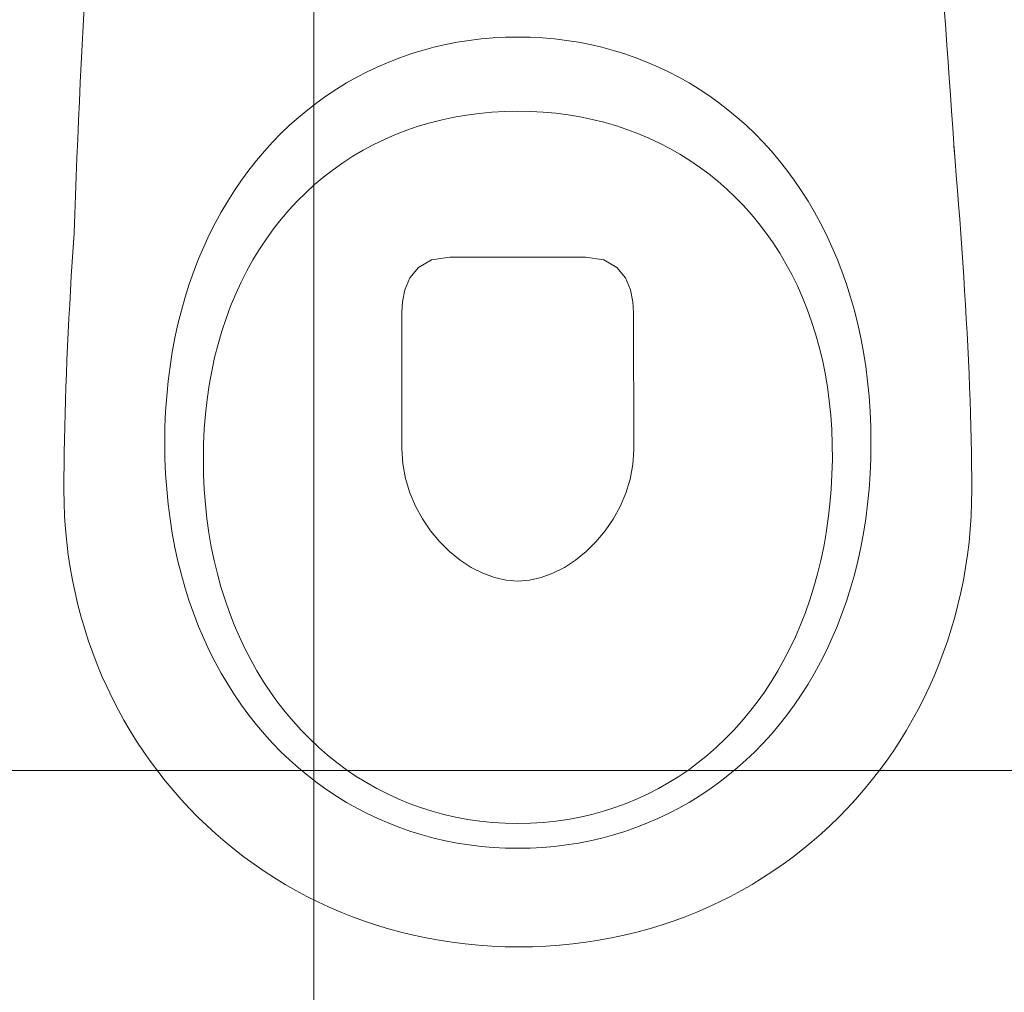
# Model space of a CAD drawing. Header units: centimetres. Extents: x 88729 to 133553, y -16225 to 14174.
# Tile 153 of 231: x 91598 to 91637, y -6382 to -6344. Entities that reach past the tile are written whole.
import ezdxf
from ezdxf.enums import TextEntityAlignment as Align

# ---------------------------------------------------------------- set-up
doc = ezdxf.new("R2010")
doc.units = ezdxf.units.CM
doc.layers.add('A-ARMATURA', color=252, linetype='Continuous', lineweight=5)
for name, color, linetype in [('A-SUFITY', 252, 'Continuous'), ('E_PODKLAD', 7, 'Continuous'), ('R-MET-IWE', 252, 'Continuous')]:
    doc.layers.add(name, color=color, linetype=linetype)
doc.styles.get("Standard").update_dxf_attribs({"font": 'txt.shx'})

# ---------------------------------------------------------------- blocks, each defined once
blk = doc.blocks.new('A$C04280096')
at = {"layer": 'A-ARMATURA'}
for p, q in [((-28.73, -312.16), (-33.34, -313.23)), ((-24.06, -311.25), (-28.73, -312.16)), ((-19.35, -310.5), (-24.06, -311.25)), ((-14.58, -309.92), (-19.35, -310.5)), ((-9.76, -309.5), (-14.58, -309.92)), ((-4.9, -309.25), (-9.76, -309.5)), ((0, -309.16), (-4.9, -309.25)), ((4.9, -309.25), (0, -309.16)), ((9.76, -309.5), (4.9, -309.25)), ((14.58, -309.92), (9.76, -309.5)), ((19.35, -310.5), (14.58, -309.92)), ((24.06, -311.25), (19.35, -310.5)), ((28.73, -312.16), (24.06, -311.25)), ((33.34, -313.23), (28.73, -312.16)), ((-42.38, -315.84), (-46.81, -317.38)), ((-37.89, -314.45), (-42.38, -315.84)), ((-33.34, -313.23), (-37.89, -314.45)), ((37.89, -314.45), (33.34, -313.23)), ((42.38, -315.84), (37.89, -314.45)), ((46.81, -317.38), (42.38, -315.84)), ((-51.17, -319.07), (-55.46, -320.92)), ((-46.81, -317.38), (-51.17, -319.07)), ((51.17, -319.07), (46.81, -317.38)), ((55.46, -320.92), (51.17, -319.07)), ((-59.68, -322.92), (-63.82, -325.07)), ((-55.46, -320.92), (-59.68, -322.92)), ((59.68, -322.92), (55.46, -320.92)), ((63.82, -325.07), (59.68, -322.92)), ((-67.89, -327.36), (-71.87, -329.8)), ((-63.82, -325.07), (-67.89, -327.36)), ((67.89, -327.36), (63.82, -325.07)), ((71.87, -329.8), (67.89, -327.36)), ((-71.87, -329.8), (-75.77, -332.39)), ((75.77, -332.39), (71.87, -329.8)), ((-79.59, -335.12), (-83.31, -338)), ((-75.77, -332.39), (-79.59, -335.12)), ((79.59, -335.12), (75.77, -332.39)), ((83.31, -338), (79.59, -335.12)), ((-83.31, -338), (-86.95, -341.01)), ((-15.02, -339.41), (-19.9, -340.03)), ((-10.08, -338.96), (-15.02, -339.41)), ((-5.07, -338.68), (-10.08, -338.96)), ((0, -338.59), (-5.07, -338.68)), ((5.19, -338.69), (0, -338.59)), ((10.32, -338.97), (5.19, -338.69)), ((15.37, -339.45), (10.32, -338.97)), ((20.35, -340.1), (15.37, -339.45)), ((86.95, -341.01), (83.31, -338)), ((-86.95, -341.01), (-90.49, -344.16)), ((-34.09, -342.96), (-38.66, -344.28)), ((-29.43, -341.81), (-34.09, -342.96)), ((-24.7, -340.84), (-29.43, -341.81)), ((-19.9, -340.03), (-24.7, -340.84)), ((25.25, -340.95), (20.35, -340.1)), ((30.07, -341.97), (25.25, -340.95)), ((34.81, -343.17), (30.07, -341.97)), ((39.46, -344.55), (34.81, -343.17)), ((90.49, -344.16), (86.95, -341.01)), ((-90.49, -344.16), (-93.93, -347.45)), ((-43.15, -345.76), (-47.56, -347.41)), ((-38.66, -344.28), (-43.15, -345.76)), ((44.03, -346.11), (39.46, -344.55)), ((48.5, -347.84), (44.03, -346.11)), ((93.93, -347.45), (90.49, -344.16)), ((-97.27, -350.88), (-100.5, -354.44)), ((-93.93, -347.45), (-97.27, -350.88)), ((-56.1, -351.2), (-60.22, -353.34)), ((-51.87, -349.23), (-56.1, -351.2)), ((-47.56, -347.41), (-51.87, -349.23)), ((52.88, -349.74), (48.5, -347.84)), ((57.15, -351.81), (52.88, -349.74)), ((97.27, -350.88), (93.93, -347.45)), ((100.5, -354.44), (97.27, -350.88)), ((-173.36, -358.21), (-172.87, -352.37)), ((-100.5, -354.44), (-103.63, -358.14)), ((-60.22, -353.34), (-64.25, -355.64)), ((61.33, -354.05), (57.15, -351.81)), ((65.4, -356.46), (61.33, -354.05)), ((103.63, -358.14), (100.5, -354.44)), ((-173.83, -364.03), (-173.36, -358.21)), ((-103.63, -358.14), (-106.66, -361.96)), ((-68.18, -358.09), (-72.01, -360.7)), ((-64.25, -355.64), (-68.18, -358.09)), ((69.37, -359.03), (65.4, -356.46)), ((73.22, -361.76), (69.37, -359.03)), ((106.66, -361.96), (103.63, -358.14)), ((-106.66, -361.96), (-109.57, -365.92)), ((-72.01, -360.7), (-75.72, -363.46)), ((76.96, -364.64), (73.22, -361.76)), ((109.57, -365.92), (106.66, -361.96)), ((-174.29, -369.84), (-173.83, -364.03)), ((-109.57, -365.92), (-112.36, -370)), ((-79.33, -366.37), (-82.82, -369.43)), ((-75.72, -363.46), (-79.33, -366.37)), ((80.59, -367.69), (76.96, -364.64)), ((112.36, -370), (109.57, -365.92)), ((-174.74, -375.62), (-174.29, -369.84)), ((-112.36, -370), (-115.04, -374.21)), ((-82.82, -369.43), (-86.19, -372.63)), ((84.09, -370.89), (80.59, -367.69)), ((115.04, -374.21), (112.36, -370)), ((-115.04, -374.21), (-117.6, -378.55)), ((-86.19, -372.63), (-89.45, -375.99)), ((87.47, -374.25), (84.09, -370.89)), ((90.73, -377.76), (87.47, -374.25)), ((117.6, -378.55), (115.04, -374.21)), ((-175.17, -381.39), (-174.74, -375.62)), ((-117.6, -378.55), (-120.03, -383.01)), ((-89.45, -375.99), (-92.58, -379.48)), ((93.86, -381.42), (90.73, -377.76)), ((120.03, -383.01), (117.6, -378.55)), ((-175.6, -387.13), (-175.17, -381.39)), ((-92.58, -379.48), (-95.59, -383.12)), ((96.85, -385.22), (93.86, -381.42)), ((-120.03, -383.01), (-122.34, -387.59)), ((-95.59, -383.12), (-98.46, -386.9)), ((99.71, -389.17), (96.85, -385.22)), ((122.34, -387.59), (120.03, -383.01)), ((-176, -392.84), (-175.6, -387.13)), ((-122.34, -387.59), (-124.52, -392.3)), ((-98.46, -386.9), (-101.21, -390.81)), ((102.43, -393.27), (99.71, -389.17)), ((124.52, -392.3), (122.34, -387.59)), ((175.96, -386.92), (176.34, -392.64)), ((-176.4, -398.53), (-176, -392.84)), ((-124.52, -392.3), (-126.57, -397.12)), ((-101.21, -390.81), (-103.82, -394.86)), ((105.01, -397.5), (102.43, -393.27)), ((126.57, -397.12), (124.52, -392.3)), ((176.34, -392.64), (176.7, -398.34)), ((-126.57, -397.12), (-128.49, -402.06)), ((-103.82, -394.86), (-106.29, -399.05)), ((-34.11, -397.56), (-39.28, -400.49)), ((-26.84, -396.45), (-34.11, -397.56)), ((-2.06, -396.45), (-26.84, -396.45)), ((26.95, -396.45), (-2.06, -396.45)), ((34.23, -397.56), (26.95, -396.45)), ((39.4, -400.49), (34.23, -397.56)), ((107.45, -401.88), (105.01, -397.5)), ((128.49, -402.06), (126.57, -397.12)), ((-176.77, -404.18), (-176.4, -398.53)), ((-106.29, -399.05), (-108.62, -403.37)), ((-39.28, -400.49), (-42.7, -404.65)), ((42.81, -404.62), (39.4, -400.49)), ((109.74, -406.39), (107.45, -401.88)), ((176.7, -398.34), (177.04, -404.01)), ((-177.13, -409.8), (-176.77, -404.18)), ((-128.49, -402.06), (-130.27, -407.12)), ((-108.62, -403.37), (-110.8, -407.82)), ((-42.7, -404.65), (-44.69, -409.42)), ((44.81, -409.36), (42.81, -404.62)), ((130.27, -407.12), (128.49, -402.06)), ((177.04, -404.01), (177.37, -409.64)), ((-177.47, -415.39), (-177.13, -409.8)), ((-130.27, -407.12), (-131.9, -412.29)), ((-110.8, -407.82), (-112.84, -412.39)), ((-44.69, -409.42), (-45.63, -414.21)), ((45.75, -414.09), (44.81, -409.36)), ((111.87, -411.04), (109.74, -406.39)), ((131.9, -412.29), (130.27, -407.12)), ((177.37, -409.64), (177.68, -415.24)), ((-131.9, -412.29), (-133.4, -417.57)), ((-112.84, -412.39), (-114.73, -417.1)), ((113.86, -415.82), (111.87, -411.04)), ((133.4, -417.57), (131.9, -412.29)), ((-177.79, -420.94), (-177.47, -415.39)), ((-133.4, -417.57), (-134.75, -422.97)), ((-114.73, -417.1), (-116.46, -421.93)), ((-45.63, -414.21), (-45.84, -418.41)), ((45.97, -418.21), (45.75, -414.09)), ((115.69, -420.74), (113.86, -415.82)), ((134.75, -422.97), (133.4, -417.57)), ((177.68, -415.24), (177.98, -420.8)), ((-178.1, -426.45), (-177.79, -420.94)), ((-45.84, -418.41), (-45.97, -472.78)), ((45.97, -472.5), (45.97, -418.21)), ((117.36, -425.78), (115.69, -420.74)), ((177.98, -420.8), (178.26, -426.32)), ((-134.75, -422.97), (-135.95, -428.48)), ((-116.46, -421.93), (-118.04, -426.88)), ((135.95, -428.48), (134.75, -422.97)), ((-178.38, -431.91), (-178.1, -426.45)), ((-135.95, -428.48), (-137, -434.1)), ((-118.04, -426.88), (-119.46, -431.95)), ((118.86, -430.95), (117.36, -425.78)), ((137, -434.1), (135.95, -428.48)), ((178.26, -426.32), (178.52, -431.8)), ((-178.64, -437.34), (-178.38, -431.91)), ((-119.46, -431.95), (-120.71, -437.15)), ((120.2, -436.25), (118.86, -430.95)), ((178.52, -431.8), (178.76, -437.24)), ((-137, -434.1), (-137.9, -439.82)), ((-120.71, -437.15), (-121.8, -442.46)), ((121.37, -441.67), (120.2, -436.25)), ((137.9, -439.82), (137, -434.1)), ((-178.89, -442.71), (-178.64, -437.34)), ((-137.9, -439.82), (-138.64, -445.65)), ((138.64, -445.65), (137.9, -439.82)), ((178.76, -437.24), (178.98, -442.63)), ((-179.1, -448.04), (-178.89, -442.71)), ((-121.8, -442.46), (-122.72, -447.88)), ((122.37, -447.21), (121.37, -441.67)), ((178.98, -442.63), (179.18, -447.97)), ((-179.3, -453.32), (-179.1, -448.04)), ((-138.64, -445.65), (-139.22, -451.58)), ((-122.72, -447.88), (-123.47, -453.42)), ((123.2, -452.88), (122.37, -447.21)), ((139.22, -451.58), (138.64, -445.65)), ((179.18, -447.97), (179.36, -453.26)), ((-139.22, -451.58), (-139.64, -457.62)), ((139.64, -457.62), (139.22, -451.58)), ((-179.47, -458.55), (-179.3, -453.32)), ((-123.47, -453.42), (-124.05, -459.07)), ((123.84, -458.66), (123.2, -452.88)), ((179.36, -453.26), (179.52, -458.49)), ((-179.62, -463.72), (-179.47, -458.55)), ((-139.64, -457.62), (-139.89, -463.76)), ((-124.05, -459.07), (-124.44, -464.83)), ((124.31, -464.55), (123.84, -458.66)), ((139.89, -463.76), (139.64, -457.62)), ((179.52, -458.49), (179.65, -463.67)), ((-179.74, -468.83), (-179.62, -463.72)), ((-139.89, -463.76), (-139.97, -469.99)), ((139.97, -469.99), (139.89, -463.76)), ((179.65, -463.67), (179.76, -468.8)), ((-124.44, -464.83), (-124.66, -470.71)), ((124.59, -470.56), (124.31, -464.55)), ((-179.84, -473.89), (-179.74, -468.83)), ((-139.97, -469.99), (-139.89, -476.23)), ((-139.97, -469.99), (-139.97, -469.99)), ((-124.66, -470.71), (-124.69, -476.68)), ((124.69, -476.68), (124.59, -470.56)), ((139.89, -476.23), (139.97, -469.99)), ((139.97, -469.99), (139.97, -469.99)), ((179.76, -468.8), (179.85, -473.86)), ((-179.91, -478.88), (-179.84, -473.89)), ((-45.97, -472.78), (-45.58, -478.69)), ((45.6, -478.45), (45.97, -472.5)), ((45.97, -472.5), (45.97, -472.5)), ((179.85, -473.86), (179.92, -478.86)), ((-179.95, -483.81), (-179.91, -478.88)), ((-139.89, -476.23), (-139.64, -482.37)), ((-124.69, -476.68), (-124.54, -482.67)), ((-124.69, -476.68), (-124.69, -476.68)), ((-45.58, -478.69), (-44.5, -484.45)), ((44.55, -484.25), (45.6, -478.45)), ((124.6, -482.67), (124.69, -476.68)), ((124.69, -476.68), (124.69, -476.68)), ((139.64, -482.37), (139.89, -476.23)), ((179.92, -478.86), (179.95, -483.8)), ((-179.97, -488.67), (-179.95, -483.81)), ((-139.64, -482.37), (-139.22, -488.41)), ((-124.54, -482.67), (-124.21, -488.57)), ((124.33, -488.57), (124.6, -482.67)), ((139.22, -488.41), (139.64, -482.37)), ((179.95, -483.8), (179.97, -488.67)), ((-44.5, -484.45), (-42.8, -490)), ((42.86, -489.83), (44.55, -484.25)), ((-179.9, -493.91), (-179.97, -488.67)), ((-139.22, -488.41), (-138.64, -494.34)), ((-124.21, -488.57), (-123.72, -494.38)), ((-42.8, -490), (-40.54, -495.31)), ((40.6, -495.17), (42.86, -489.83)), ((123.88, -494.38), (124.33, -488.57)), ((138.64, -494.34), (139.22, -488.41)), ((179.97, -488.67), (179.9, -493.91)), ((-179.69, -499.11), (-179.9, -493.91)), ((-138.64, -494.34), (-137.9, -500.17)), ((-123.72, -494.38), (-123.06, -500.1)), ((-40.54, -495.31), (-37.77, -500.33)), ((37.83, -500.22), (40.6, -495.17)), ((123.27, -500.1), (123.88, -494.38)), ((137.9, -500.17), (138.64, -494.34)), ((179.9, -493.91), (179.69, -499.11)), ((-179.34, -504.28), (-179.69, -499.11)), ((179.69, -499.11), (179.33, -504.28)), ((-137.9, -500.17), (-137, -505.89)), ((-123.06, -500.1), (-122.24, -505.72)), ((-37.77, -500.33), (-34.56, -505.01)), ((34.62, -504.92), (37.83, -500.22)), ((122.48, -505.72), (123.27, -500.1)), ((137, -505.89), (137.9, -500.17)), ((-178.86, -509.4), (-179.34, -504.28)), ((-137, -505.89), (-135.95, -511.51)), ((-122.24, -505.72), (-121.25, -511.25)), ((-34.56, -505.01), (-30.96, -509.31)), ((31.01, -509.24), (34.62, -504.92)), ((121.53, -511.25), (122.48, -505.72)), ((135.95, -511.51), (137, -505.89)), ((179.33, -504.28), (178.85, -509.4)), ((-178.24, -514.48), (-178.86, -509.4)), ((-121.25, -511.25), (-120.1, -516.68)), ((-30.96, -509.31), (-27.04, -513.18)), ((27.08, -513.13), (31.01, -509.24)), ((120.41, -516.68), (121.53, -511.25)), ((178.85, -509.4), (178.22, -514.48)), ((-177.49, -519.52), (-178.24, -514.48)), ((-135.95, -511.51), (-134.75, -517.02)), ((-27.04, -513.18), (-22.85, -516.58)), ((22.88, -516.55), (27.08, -513.13)), ((134.75, -517.02), (135.95, -511.51)), ((178.22, -514.48), (177.46, -519.52)), ((-134.75, -517.02), (-133.4, -522.41)), ((-120.1, -516.68), (-118.8, -522)), ((-22.85, -516.58), (-18.45, -519.47)), ((18.47, -519.45), (22.88, -516.55)), ((119.13, -522), (120.41, -516.68)), ((133.4, -522.41), (134.75, -517.02)), ((-176.61, -524.51), (-177.49, -519.52)), ((-133.4, -522.41), (-131.9, -527.7)), ((-118.8, -522), (-117.34, -527.21)), ((-18.45, -519.47), (-13.91, -521.79)), ((-13.91, -521.79), (-9.28, -523.5)), ((9.29, -523.5), (13.92, -521.78)), ((13.92, -521.78), (18.47, -519.45)), ((117.69, -527.21), (119.13, -522)), ((131.9, -527.7), (133.4, -522.41)), ((177.46, -519.52), (176.57, -524.51)), ((-175.6, -529.45), (-176.61, -524.51)), ((-9.28, -523.5), (-4.62, -524.57)), ((-4.62, -524.57), (0, -524.93)), ((0, -524.93), (4.62, -524.56)), ((4.62, -524.56), (9.29, -523.5)), ((176.57, -524.51), (175.55, -529.45)), ((-174.46, -534.34), (-175.6, -529.45)), ((-131.9, -527.7), (-130.27, -532.87)), ((-117.34, -527.21), (-115.73, -532.32)), ((116.1, -532.32), (117.69, -527.21)), ((130.27, -532.87), (131.9, -527.7)), ((175.55, -529.45), (174.4, -534.34)), ((-173.19, -539.18), (-174.46, -534.34)), ((-130.27, -532.87), (-128.49, -537.93)), ((-115.73, -532.32), (-113.97, -537.32)), ((114.35, -537.32), (116.1, -532.32)), ((128.49, -537.93), (130.27, -532.87)), ((174.4, -534.34), (173.12, -539.18)), ((-128.49, -537.93), (-126.57, -542.87)), ((-113.97, -537.32), (-112.07, -542.2)), ((112.46, -542.2), (114.35, -537.32)), ((126.57, -542.87), (128.49, -537.93)), ((-171.8, -543.97), (-173.19, -539.18)), ((-112.07, -542.2), (-110.02, -546.96)), ((110.41, -546.96), (112.46, -542.2)), ((173.12, -539.18), (171.72, -543.97)), ((-170.29, -548.7), (-171.8, -543.97)), ((-126.57, -542.87), (-124.52, -547.69)), ((124.52, -547.69), (126.57, -542.87)), ((171.72, -543.97), (170.19, -548.7)), ((-168.66, -553.37), (-170.29, -548.7)), ((-124.52, -547.69), (-122.34, -552.4)), ((-110.02, -546.96), (-107.83, -551.6)), ((108.23, -551.6), (110.41, -546.96)), ((122.34, -552.4), (124.52, -547.69)), ((170.19, -548.7), (168.54, -553.37)), ((-166.9, -557.98), (-168.66, -553.37)), ((-122.34, -552.4), (-120.03, -556.98)), ((-107.83, -551.6), (-105.51, -556.12)), ((105.9, -556.12), (108.23, -551.6)), ((120.03, -556.98), (122.34, -552.4)), ((168.54, -553.37), (166.77, -557.98)), ((-165.03, -562.53), (-166.9, -557.98)), ((-120.03, -556.98), (-117.6, -561.44)), ((-105.51, -556.12), (-103.04, -560.51)), ((103.43, -560.51), (105.9, -556.12)), ((117.6, -561.44), (120.03, -556.98)), ((166.77, -557.98), (164.88, -562.53)), ((-117.6, -561.44), (-115.04, -565.77)), ((-103.04, -560.51), (-100.45, -564.77)), ((100.83, -564.77), (103.43, -560.51)), ((115.04, -565.77), (117.6, -561.44)), ((-163.04, -567.01), (-165.03, -562.53)), ((-115.04, -565.77), (-112.36, -569.99)), ((-100.45, -564.77), (-97.72, -568.9)), ((98.09, -568.9), (100.83, -564.77)), ((112.36, -569.99), (115.04, -565.77)), ((164.88, -562.53), (162.87, -567.01)), ((-160.93, -571.42), (-163.04, -567.01)), ((-97.72, -568.9), (-94.87, -572.9)), ((95.23, -572.9), (98.09, -568.9)), ((162.87, -567.01), (160.75, -571.42)), ((-158.71, -575.77), (-160.93, -571.42)), ((-112.36, -569.99), (-109.57, -574.07)), ((-94.87, -572.9), (-91.89, -576.75)), ((92.23, -576.75), (95.23, -572.9)), ((109.57, -574.07), (112.36, -569.99)), ((160.75, -571.42), (158.51, -575.77)), ((-156.38, -580.05), (-158.71, -575.77)), ((-109.57, -574.07), (-106.66, -578.03)), ((-91.89, -576.75), (-88.79, -580.47)), ((89.12, -580.47), (92.23, -576.75)), ((106.66, -578.03), (109.57, -574.07)), ((158.51, -575.77), (156.16, -580.05)), ((-153.94, -584.25), (-156.38, -580.05)), ((-106.66, -578.03), (-103.63, -581.85)), ((-88.79, -580.47), (-85.56, -584.04)), ((85.88, -584.04), (89.12, -580.47)), ((103.63, -581.85), (106.66, -578.03)), ((156.16, -580.05), (153.69, -584.25)), ((-151.39, -588.38), (-153.94, -584.25)), ((-103.63, -581.85), (-100.5, -585.55)), ((-85.56, -584.04), (-82.22, -587.47)), ((82.52, -587.47), (85.88, -584.04)), ((100.5, -585.55), (103.63, -581.85)), ((153.69, -584.25), (151.12, -588.38)), ((-148.73, -592.43), (-151.39, -588.38)), ((-100.5, -585.55), (-97.27, -589.11)), ((-97.27, -589.11), (-93.93, -592.53)), ((-82.22, -587.47), (-78.77, -590.75)), ((79.05, -590.75), (82.52, -587.47)), ((93.93, -592.53), (97.27, -589.11)), ((97.27, -589.11), (100.5, -585.55)), ((151.12, -588.38), (148.44, -592.43)), ((-145.96, -596.41), (-148.73, -592.43)), ((-93.93, -592.53), (-90.49, -595.82)), ((-78.77, -590.75), (-75.2, -593.87)), ((75.46, -593.87), (79.05, -590.75)), ((90.49, -595.82), (93.93, -592.53)), ((148.44, -592.43), (145.66, -596.41)), ((-143.09, -600.3), (-145.96, -596.41)), ((-90.49, -595.82), (-86.95, -598.98)), ((-75.2, -593.87), (-71.53, -596.84)), ((-71.53, -596.84), (-67.75, -599.66)), ((67.96, -599.66), (71.77, -596.84)), ((71.77, -596.84), (75.46, -593.87)), ((86.95, -598.98), (90.49, -595.82)), ((145.66, -596.41), (142.77, -600.3)), ((-140.12, -604.11), (-143.09, -600.3)), ((-86.95, -598.98), (-83.31, -601.99)), ((-67.75, -599.66), (-63.86, -602.31)), ((64.06, -602.31), (67.96, -599.66)), ((83.31, -601.99), (86.95, -598.98)), ((142.77, -600.3), (139.77, -604.11)), ((-137.05, -607.83), (-140.12, -604.11)), ((-83.31, -601.99), (-79.59, -604.86)), ((-79.59, -604.86), (-75.77, -607.6)), ((-63.86, -602.31), (-59.87, -604.8)), ((-59.87, -604.8), (-55.79, -607.12)), ((55.94, -607.12), (60.05, -604.8)), ((60.05, -604.8), (64.06, -602.31)), ((75.77, -607.6), (79.59, -604.86)), ((79.59, -604.86), (83.31, -601.99)), ((139.77, -604.11), (136.68, -607.83)), ((-133.88, -611.47), (-137.05, -607.83)), ((-75.77, -607.6), (-71.87, -610.18)), ((-55.79, -607.12), (-51.6, -609.27)), ((51.74, -609.27), (55.94, -607.12)), ((71.87, -610.18), (75.77, -607.6)), ((136.68, -607.83), (133.49, -611.47)), ((-130.61, -615.02), (-133.88, -611.47)), ((-71.87, -610.18), (-67.89, -612.63)), ((-67.89, -612.63), (-63.82, -614.92)), ((-51.6, -609.27), (-47.33, -611.25)), ((-47.33, -611.25), (-42.96, -613.06)), ((43.06, -613.06), (47.44, -611.25)), ((47.44, -611.25), (51.74, -609.27)), ((63.82, -614.92), (67.89, -612.63)), ((67.89, -612.63), (71.87, -610.18)), ((133.49, -611.47), (130.19, -615.02)), ((-127.25, -618.47), (-130.61, -615.02)), ((-63.82, -614.92), (-59.68, -617.07)), ((-42.96, -613.06), (-38.51, -614.68)), ((-38.51, -614.68), (-33.96, -616.13)), ((-33.96, -616.13), (-29.34, -617.39)), ((29.39, -617.39), (34.03, -616.13)), ((34.03, -616.13), (38.58, -614.68)), ((38.58, -614.68), (43.06, -613.06)), ((59.68, -617.07), (63.82, -614.92)), ((130.19, -615.02), (126.81, -618.47)), ((-123.79, -621.84), (-127.25, -618.47)), ((-59.68, -617.07), (-55.46, -619.07)), ((-55.46, -619.07), (-51.17, -620.92)), ((-29.34, -617.39), (-24.64, -618.47)), ((-24.64, -618.47), (-19.85, -619.36)), ((-19.85, -619.36), (-15, -620.05)), ((-15, -620.05), (-10.07, -620.55)), ((-10.07, -620.55), (-5.07, -620.85)), ((5.07, -620.85), (10.07, -620.55)), ((10.07, -620.55), (15.01, -620.05)), ((15.01, -620.05), (19.88, -619.36)), ((19.88, -619.36), (24.67, -618.47)), ((24.67, -618.47), (29.39, -617.39)), ((51.17, -620.92), (55.46, -619.07)), ((55.46, -619.07), (59.68, -617.07)), ((126.81, -618.47), (123.32, -621.84)), ((-120.23, -625.1), (-123.79, -621.84)), ((-51.17, -620.92), (-46.81, -622.61)), ((-46.81, -622.61), (-42.38, -624.15)), ((-42.38, -624.15), (-37.89, -625.53)), ((-5.07, -620.85), (0, -620.96)), ((0, -620.96), (5.07, -620.85)), ((0, -620.96), (0, -620.96)), ((37.89, -625.53), (42.38, -624.15)), ((42.38, -624.15), (46.81, -622.61)), ((46.81, -622.61), (51.17, -620.92)), ((123.32, -621.84), (119.75, -625.1)), ((-116.59, -628.27), (-120.23, -625.1)), ((-112.85, -631.35), (-116.59, -628.27)), ((-37.89, -625.53), (-33.34, -626.76)), ((-33.34, -626.76), (-28.73, -627.83)), ((-28.73, -627.83), (-24.06, -628.74)), ((24.06, -628.74), (28.73, -627.83)), ((28.73, -627.83), (33.34, -626.76)), ((33.34, -626.76), (37.89, -625.53)), ((116.08, -628.27), (112.33, -631.35)), ((119.75, -625.1), (116.08, -628.27)), ((-109.03, -634.32), (-112.85, -631.35)), ((-24.06, -628.74), (-19.35, -629.49)), ((-19.35, -629.49), (-14.58, -630.07)), ((-14.58, -630.07), (-9.76, -630.49)), ((-9.76, -630.49), (-4.9, -630.74)), ((-4.9, -630.74), (0, -630.82)), ((0, -630.82), (4.9, -630.74)), ((0, -630.82), (0, -630.82)), ((4.9, -630.74), (9.76, -630.49)), ((9.76, -630.49), (14.58, -630.07)), ((14.58, -630.07), (19.35, -629.49)), ((19.35, -629.49), (24.06, -628.74)), ((112.33, -631.35), (108.48, -634.32)), ((-105.12, -637.18), (-109.03, -634.32)), ((108.48, -634.32), (104.55, -637.18)), ((-101.13, -639.94), (-105.12, -637.18)), ((-97.05, -642.6), (-101.13, -639.94)), ((100.53, -639.94), (96.44, -642.6)), ((104.55, -637.18), (100.53, -639.94)), ((-92.89, -645.14), (-97.05, -642.6)), ((96.44, -642.6), (92.26, -645.14)), ((-88.65, -647.58), (-92.89, -645.14)), ((-84.33, -649.89), (-88.65, -647.58)), ((88, -647.58), (83.66, -649.89)), ((92.26, -645.14), (88, -647.58)), ((-79.94, -652.1), (-84.33, -649.89)), ((83.66, -649.89), (79.25, -652.1)), ((-75.47, -654.18), (-79.94, -652.1)), ((-70.92, -656.15), (-75.47, -654.18)), ((74.76, -654.18), (70.2, -656.15)), ((79.25, -652.1), (74.76, -654.18)), ((-66.31, -657.99), (-70.92, -656.15)), ((-61.62, -659.71), (-66.31, -657.99)), ((65.56, -657.99), (60.86, -659.71)), ((70.2, -656.15), (65.56, -657.99)), ((-56.86, -661.31), (-61.62, -659.71)), ((-52.04, -662.77), (-56.86, -661.31)), ((-47.15, -664.11), (-52.04, -662.77)), ((51.25, -662.77), (46.35, -664.11)), ((56.09, -661.31), (51.25, -662.77)), ((60.86, -659.71), (56.09, -661.31)), ((-42.19, -665.32), (-47.15, -664.11)), ((-37.17, -666.39), (-42.19, -665.32)), ((-32.1, -667.32), (-37.17, -666.39)), ((-26.96, -668.12), (-32.1, -667.32)), ((31.26, -667.32), (26.12, -668.12)), ((36.35, -666.39), (31.26, -667.32)), ((41.38, -665.32), (36.35, -666.39)), ((46.35, -664.11), (41.38, -665.32)), ((-21.76, -668.77), (-26.96, -668.12)), ((-16.51, -669.29), (-21.76, -668.77)), ((-11.2, -669.66), (-16.51, -669.29)), ((-5.84, -669.88), (-11.2, -669.66)), ((-0.43, -669.95), (-5.84, -669.88)), ((4.98, -669.88), (-0.43, -669.95)), ((10.35, -669.66), (4.98, -669.88)), ((15.66, -669.29), (10.35, -669.66)), ((20.92, -668.77), (15.66, -669.29)), ((26.12, -668.12), (20.92, -668.77))]:
    blk.add_line(p, q, dxfattribs=at)
at = {"layer": 'A-ARMATURA', "linetype": 'Continuous'}
for centre, radius, start, end in [((-5010.96, -574.67), 5190.32, 2.07305, 4.71198), ((-8576.26, 264.4), 8425.94, 355.762455, 357.188478)]:
    blk.add_arc(centre, radius, start, end, dxfattribs=at)
blk = doc.blocks.new('A$C6D4569AD')
at = {"layer": 'A-ARMATURA', "xscale": -0.09999999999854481, "yscale": 0.1000000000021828, "zscale": 0.1, "rotation": 270}
blk.add_blockref('A$C04280096', (15.03, 0), dxfattribs=at)
blk = doc.blocks.new('A$Ce817dbbb')
at = {"layer": 'A-SUFITY', "lineweight": 0, "ltscale": 0.1}
for p, q in [((207.604, -16779.017), (207.604, -17079.017)), ((-139.896, -16839.017), (375.104, -16839.017))]:
    blk.add_line(p, q, dxfattribs=at)
at = {"layer": 'A-ARMATURA', "color": 252, "lineweight": 9, "rotation": 90}
blk.add_blockref('A$C6D4569AD', (215.688, -16794.047), dxfattribs=at)
at = {"layer": 'R-MET-IWE', "color": 252, "lineweight": 9, "width": 0.75}
for tag, rotation, p in [('0-', 90, (-1139.045, -4143.611)), ('0-', 90, (-1113.045, -4143.611)), ('0-', 90, (-1087.045, -4143.611)), ('2-', 90, (-796.045, -4143.611)), ('2-', 90, (-505.045, -4143.611)), ('0-', 90, (-480.045, -4143.611)), ('0-', 90, (-456.045, -4143.611)), ('2-', 90, (-166.045, -4143.611)), ('2-', 90, (-625.663, -4833.611)), ('2-', 90, (-599.663, -4833.611)), ('2-', 90, (-573.663, -4833.611)), ('0-', 180, (-2169.638, -4848.468)), ('0-', 180, (-2169.638, -4873.468)), ('0-', 180, (-2169.638, -4899.468)), ('-2', 90, (-1661.47, -4961.645)), ('-2', 90, (-1636.47, -4961.645)), ('0-', 270, (-1489.782, -4968.061)), ('0-', 270, (-1464.782, -4968.061)), ('0-', 270, (-1439.782, -4968.061)), ('0-', 270, (-1364.782, -4968.061)), ('0-', 270, (-1339.782, -4968.061)), ('0-', 270, (-1314.782, -4968.061)), ('0-', 270, (328.218, -4968.061)), ('0-', 270, (354.218, -4968.061)), ('0-', 270, (1256.218, -4968.061)), ('0-', 270, (1282.218, -4968.061)), ('0-', 90, (-513.045, -5496.611)), ('0-', 90, (-487.045, -5496.611)), ('K.S.-', 90, (-487.045, -5766.111)), ('0-', 90, (-513.045, -5766.111)), ('1-', 90, (-539.045, -6114.611)), ('0-', 90, (-513.045, -6114.611)), ('0-', 90, (-487.045, -6114.611)), ('0-', 90, (301.955, -6545.611)), ('0-', 90, (327.955, -6545.611)), ('0-', 90, (353.955, -6545.611)), ('0-', 90, (416.113, -6545.611)), ('0-', 90, (1255.955, -6545.611)), ('0-', 90, (1281.955, -6545.611)), ('1-', 90, (2382.955, -6845.611)), ('1-', 90, (2408.955, -6845.611)), ('1-', 90, (2434.955, -6845.611)), ('1-', 90, (2827.955, -6845.611)), ('1-', 90, (2853.955, -6845.611)), ('1-', 90, (2879.955, -6845.611)), ('<-2', 90, (-910.64, -10482.409)), ('2->', 90, (-718.146, -10854.38)), ('2->', 90, (-692.146, -10854.38)), ('2->', 90, (-744.146, -10870.803)), ('-0', 90, (-186.093, -12450.121)), ('1-', 90, (2264.472, -12866.38)), ('1-', 90, (2290.472, -12866.38)), ('1-', 90, (2316.472, -12866.38)), ('1-', 90, (2709.472, -12866.38)), ('1-', 90, (2735.472, -12866.38)), ('1-', 90, (2761.472, -12866.38)), ('<-KL', 90, (-700.012, -16780.913)), ('-0', 90, (-179.939, -18957.533)), ('0->', 90, (-1257.528, -23179.046)), ('0->', 90, (-1231.528, -23179.046)), ('0->', 90, (-1205.528, -23179.046)), ('0->', 90, (-600.528, -23179.046)), ('0->', 90, (-574.528, -23179.046)), ('0->', 90, (-1692.528, -24074.046)), ('0->', 90, (-1666.528, -24074.046)), ('0->', 90, (-1640.528, -24074.046)), ('0->', 90, (-1486.528, -24074.046)), ('0->', 90, (-1460.528, -24074.046)), ('0->', 90, (-1434.528, -24074.046)), ('<-0', 90, (-499.818, -24383.565)), ('<-0', 90, (-298.109, -24383.565)), ('<-0', 180, (-587.122, -25088.859)), ('<-0', 270, (-496.631, -25202.677)), ('<-0', 180, (-1353.253, -25419.359)), ('<-0', 180, (-1187.253, -25444.101)), ('<-0', 90, (-179.614, -25454.222)), ('<-0', 90, (-69.593, -26375.359)), ('<-0', 90, (-43.593, -26375.359))]:
    blk.add_attdef(tag, text='', height=17, rotation=rotation, dxfattribs=at).set_placement(p, align=Align.MIDDLE)
for tag, p in [('2-', (1424.812, -4179.204)), ('2-', (1424.812, -4205.204)), ('K.S.-', (-76.891, -4264.204)), ('KL-', (-613.132, -4292.185)), ('1-', (-613.132, -4312.185)), ('1-', (-613.132, -4332.185)), ('K.S.-', (1414.126, -4333.662)), ('0-', (-70.188, -4341.204)), ('0-', (469.812, -4341.204)), ('1-', (-613.132, -4352.185)), ('0-', (1424.812, -4361.204)), ('0-', (-70.188, -4367.204)), ('1-', (469.812, -4367.204)), ('0-', (1099.812, -4368.204)), ('2-', (1424.812, -4387.204)), ('1-', (-70.188, -4393.204)), ('1-', (469.812, -4393.204)), ('1-', (1099.812, -4394.204)), ('2-', (1424.812, -4413.204)), ('2-', (-70.188, -4419.204)), ('2-', (1099.812, -4420.204)), ('2-', (469.812, -4444.204)), ('K.S.-', (-76.891, -4445.204)), ('2-', (1099.812, -4446.204)), ('2-', (469.812, -4470.204)), ('2-', (-825.188, -4496.204)), ('2-', (-825.188, -4522.204)), ('2-', (-70.188, -4574.204)), ('2-', (-70.188, -4600.204)), ('K.S.-', (1089.126, -4600.662)), ('2-', (1099.812, -4653.204)), ('2-', (-70.188, -4669.204)), ('2-', (1099.812, -4679.204)), ('-1', (1806.777, -4690.779)), ('1-', (-70.188, -4695.204)), ('2-', (1099.812, -4705.204)), ('-1', (1806.777, -4716.295)), ('K.S.-', (-73.204, -4721.204)), ('-1', (1806.777, -4743.07)), ('FR-', (-70.188, -4747.204)), ('0-', (-1066.188, -6382.704)), ('0-', (-1066.188, -6408.704)), ('2-', (1729.812, -6586.204)), ('2-', (1729.812, -6612.204)), ('2-', (1729.812, -6638.204)), ('2-', (1729.812, -6664.204)), ('K.S.-', (469.812, -6788.204)), ('1-', (-962.188, -6915.204)), ('2-', (1729.812, -6923.204)), ('1-', (-460.188, -6923.204)), ('1-', (469.812, -6923.204)), ('2-', (1729.812, -6949.204)), ('1-', (-460.188, -6949.204)), ('1-', (469.812, -6949.204)), ('K.S.-', (2901.812, -6960.204)), ('2-', (1729.812, -6975.204)), ('2-', (1729.812, -7001.204)), ('2-', (-460.188, -7026.204)), ('0-', (469.812, -7026.204)), ('2-', (-460.188, -7052.204)), ('0-', (469.812, -7052.204)), ('2-', (-460.188, -7078.204)), ('2-', (469.812, -7078.204)), ('1-', (2901.812, -7088.204)), ('2-', (469.812, -7104.204)), ('1-', (2901.812, -7114.204)), ('0-', (1729.812, -7131.204)), ('2-', (-460.188, -7141.204)), ('0-', (1729.812, -7157.204)), ('2-', (-460.188, -7167.204)), ('2-', (469.812, -7181.204)), ('2-', (1729.812, -7183.204)), ('0-', (-460.188, -7193.204)), ('2-', (469.812, -7207.204)), ('2-', (1729.812, -7209.204)), ('K.S.-', (-470.874, -7217.662)), ('2-', (469.812, -7233.204)), ('2-', (1729.812, -7235.204)), ('1-', (-460.188, -7245.204)), ('2-', (469.812, -7259.204)), ('2-', (1729.812, -7261.204)), ('2-', (1729.812, -7287.204)), ('2-', (-460.188, -7297.204)), ('2->', (-943.671, -10542.973)), ('-1', (1688.294, -10711.548)), ('-1', (1688.294, -10737.548)), ('-1', (1688.294, -10763.548)), ('<-2', (1685.551, -12605.392)), ('2->', (1611.329, -12636.472)), ('2->', (1611.329, -12658.973)), ('2->', (1590.766, -12684.973)), ('K.S.-', (2783.329, -12980.973)), ('2->', (-578.671, -13046.973)), ('2->', (-578.671, -13072.973)), ('<-2', (-476.881, -13105.942)), ('1-', (2783.329, -13108.973)), ('1-', (2783.329, -13134.973)), ('<-1', (-610.787, -16857.829)), ('<-1', (-610.787, -16877.829)), ('<-1', (1688.294, -17218.96)), ('<-1', (1688.294, -17244.96)), ('<-1', (1688.294, -17270.96)), ('<-1', (-478.914, -18553.429)), ('<-0', (-2287.983, -23879.575)), ('<-0', (-2287.983, -23905.575)), ('<-0', (-2287.983, -23931.575)), ('<-0', (-343.077, -24738.183)), ('<-0', (-478.914, -25059.683))]:
    blk.add_attdef(tag, text='', height=17, dxfattribs=at).set_placement(p, align=Align.MIDDLE)

msp = doc.modelspace()

# ---------------------------------------------------------------- block references
at = {"layer": 'E_PODKLAD'}
msp.add_blockref('A$Ce817dbbb', (91401.874, 10465.391), dxfattribs=at)

doc.saveas('drawing.dxf')
